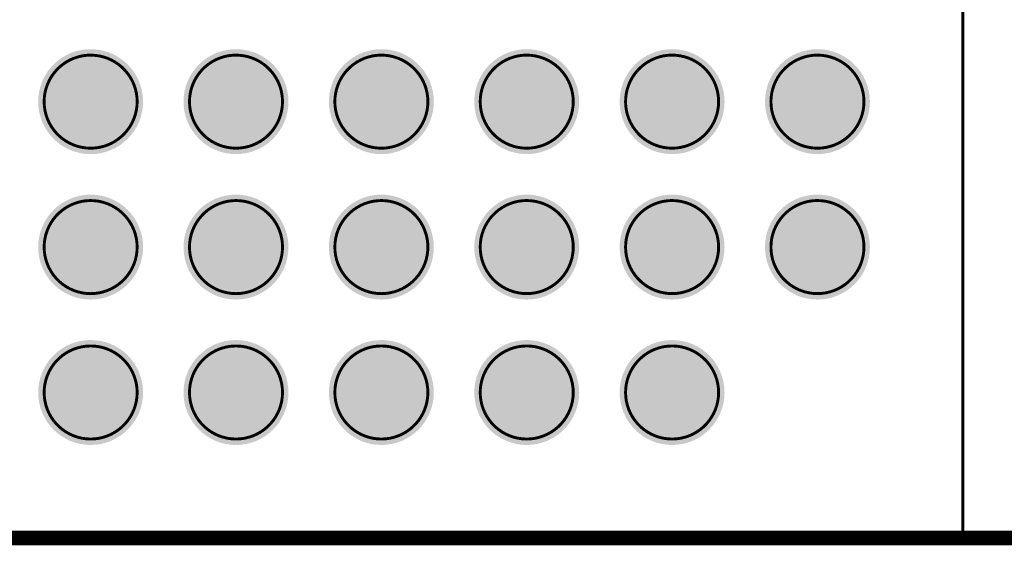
# Model space of a CAD drawing. Header units: inches. Extents: x -0.12 to 1.77, y 0 to 1.45.
# Tile 10 of 24: x 0.86 to 1.2, y 0 to 0.18. Entities that reach past the tile are written whole.
import ezdxf

# ---------------------------------------------------------------- set-up
doc = ezdxf.new("R2010")
doc.units = ezdxf.units.IN
doc.header["$MEASUREMENT"] = 0
for name, color, linetype in [('Keep-Out Layer', 6, 'Continuous'), ('Mechanical 7', 56, 'Continuous'), ('Top Layer', 1, 'Continuous'), ('Top Overlay', 2, 'Continuous'), ('Top Paste', 8, 'Continuous'), ('Top Solder', 216, 'Continuous')]:
    doc.layers.add(name, color=color, linetype=linetype)

# ---------------------------------------------------------------- blocks, each defined once
blk = doc.blocks.new('OSM__S____S_S______P________S____1')
at = {"layer": 'Mechanical 7', "const_width": 0.000984}
for points in [[(0.59055, 0.59055), (0.59055, -0.59055)], [(0, -0.59055), (0.59055, -0.59055)]]:
    blk.add_lwpolyline(points, dxfattribs=at)
for points in [[(0.27953, -0.44291, -0.414214), (0.29528, -0.42716)], [(0.29527, -0.42717, -0.414214), (0.31102, -0.44291)], [(0.32874, -0.44291, -0.414214), (0.34449, -0.42716)], [(0.34448, -0.42717, -0.414214), (0.36023, -0.44291)], [(0.37795, -0.44291, -0.414214), (0.3937, -0.42716)], [(0.3937, -0.42717, -0.414214), (0.40944, -0.44291)], [(0.42716, -0.44291, -0.414214), (0.44291, -0.42716)], [(0.44291, -0.42717, -0.414214), (0.45866, -0.44291)], [(0.47637, -0.44291, -0.414214), (0.49212, -0.42716)], [(0.49212, -0.42716, -0.414214), (0.50787, -0.44291)], [(0.52559, -0.44291, -0.414214), (0.54134, -0.42716)], [(0.54134, -0.42717, -0.414214), (0.55708, -0.44291)], [(0.29527, -0.45866, -0.414214), (0.27953, -0.44291)], [(0.31102, -0.44291, -0.414214), (0.29527, -0.45866)], [(0.34448, -0.45866, -0.414214), (0.32874, -0.44291)], [(0.36023, -0.44291, -0.414214), (0.34448, -0.45866)], [(0.3937, -0.45866, -0.414214), (0.37795, -0.44291)], [(0.40944, -0.44291, -0.414214), (0.3937, -0.45866)], [(0.44291, -0.45866, -0.414214), (0.42716, -0.44291)], [(0.45866, -0.44291, -0.414214), (0.44291, -0.45866)], [(0.49212, -0.45866, -0.414214), (0.47637, -0.44291)], [(0.50787, -0.44291, -0.414214), (0.49212, -0.45866)], [(0.54134, -0.45866, -0.414214), (0.52559, -0.44291)], [(0.55708, -0.44291, -0.414214), (0.54134, -0.45866)], [(0.27953, -0.49213, -0.414214), (0.29528, -0.47638)], [(0.29527, -0.47638, -0.414214), (0.31102, -0.49213)], [(0.32874, -0.49213, -0.414214), (0.34449, -0.47638)], [(0.34448, -0.47638, -0.414214), (0.36023, -0.49213)], [(0.37795, -0.49213, -0.414214), (0.3937, -0.47638)], [(0.3937, -0.47638, -0.414214), (0.40944, -0.49213)], [(0.42716, -0.49213, -0.414214), (0.44291, -0.47637)], [(0.44291, -0.47638, -0.414214), (0.45866, -0.49213)], [(0.47637, -0.49213, -0.414214), (0.49213, -0.47637)], [(0.49212, -0.47638, -0.414214), (0.50787, -0.49213)], [(0.52559, -0.49212, -0.414214), (0.54134, -0.47637)], [(0.54133, -0.47638, -0.414214), (0.55708, -0.49212)], [(0.29527, -0.50788, -0.414214), (0.27953, -0.49213)], [(0.31102, -0.49213, -0.414214), (0.29527, -0.50788)], [(0.34448, -0.50788, -0.414214), (0.32874, -0.49213)], [(0.36023, -0.49213, -0.414214), (0.34448, -0.50788)], [(0.3937, -0.50788, -0.414214), (0.37795, -0.49213)], [(0.40944, -0.49213, -0.414214), (0.3937, -0.50788)], [(0.44291, -0.50787, -0.414214), (0.42716, -0.49213)], [(0.45866, -0.49213, -0.414214), (0.44291, -0.50787)], [(0.49212, -0.50787, -0.414214), (0.47637, -0.49213)], [(0.50787, -0.49213, -0.414214), (0.49212, -0.50787)], [(0.54133, -0.50787, -0.414214), (0.52559, -0.49212)], [(0.55708, -0.49212, -0.414214), (0.54133, -0.50787)], [(0.27953, -0.54134, -0.414214), (0.29528, -0.52559)], [(0.29527, -0.52559, -0.414214), (0.31102, -0.54134)], [(0.32874, -0.54134, -0.414214), (0.34449, -0.52559)], [(0.34448, -0.52559, -0.414214), (0.36023, -0.54134)], [(0.37795, -0.54134, -0.414214), (0.3937, -0.52559)], [(0.3937, -0.52559, -0.414214), (0.40944, -0.54134)], [(0.42716, -0.54134, -0.414214), (0.44291, -0.52559)], [(0.44291, -0.52559, -0.414214), (0.45866, -0.54134)], [(0.47637, -0.54134, -0.414214), (0.49213, -0.52559)], [(0.49212, -0.52559, -0.414214), (0.50787, -0.54134)], [(0.29527, -0.55709, -0.414214), (0.27953, -0.54134)], [(0.31102, -0.54134, -0.414214), (0.29527, -0.55709)], [(0.34448, -0.55709, -0.414214), (0.32874, -0.54134)], [(0.36023, -0.54134, -0.414214), (0.34448, -0.55709)], [(0.3937, -0.55709, -0.414214), (0.37795, -0.54134)], [(0.40944, -0.54134, -0.414214), (0.3937, -0.55709)], [(0.44291, -0.55709, -0.414214), (0.42716, -0.54134)], [(0.45866, -0.54134, -0.414214), (0.44291, -0.55709)], [(0.49212, -0.55709, -0.414214), (0.47637, -0.54134)], [(0.50787, -0.54134, -0.414214), (0.49212, -0.55709)]]:
    blk.add_lwpolyline(points, format="xyb", dxfattribs=at)
at = {"layer": 'Mechanical 7', "const_width": 0.000492}
for points in [[(0.29503, -0.42717, 1), (0.29552, -0.42717, 1)], [(0.29503, -0.42716, 1), (0.29552, -0.42716, 1)], [(0.34424, -0.42717, 1), (0.34473, -0.42717, 1)], [(0.34424, -0.42716, 1), (0.34473, -0.42716, 1)], [(0.39345, -0.42717, 1), (0.39394, -0.42717, 1)], [(0.39345, -0.42716, 1), (0.39395, -0.42716, 1)], [(0.44266, -0.42717, 1), (0.44316, -0.42717, 1)], [(0.44267, -0.42716, 1), (0.44316, -0.42716, 1)], [(0.49188, -0.42716, 1), (0.49237, -0.42716, 1)], [(0.49188, -0.42716, 1), (0.49237, -0.42716, 1)], [(0.54109, -0.42717, 1), (0.54158, -0.42717, 1)], [(0.54109, -0.42716, 1), (0.54158, -0.42716, 1)], [(0.27928, -0.44291, 1), (0.27977, -0.44291, 1)], [(0.27928, -0.44291, 1), (0.27977, -0.44291, 1)], [(0.31078, -0.44291, 1), (0.31127, -0.44291, 1)], [(0.31078, -0.44291, 1), (0.31127, -0.44291, 1)], [(0.32849, -0.44291, 1), (0.32898, -0.44291, 1)], [(0.32849, -0.44291, 1), (0.32898, -0.44291, 1)], [(0.35999, -0.44291, 1), (0.36048, -0.44291, 1)], [(0.35999, -0.44291, 1), (0.36048, -0.44291, 1)], [(0.3777, -0.44291, 1), (0.37819, -0.44291, 1)], [(0.3777, -0.44291, 1), (0.37819, -0.44291, 1)], [(0.4092, -0.44291, 1), (0.40969, -0.44291, 1)], [(0.4092, -0.44291, 1), (0.40969, -0.44291, 1)], [(0.42692, -0.44291, 1), (0.42741, -0.44291, 1)], [(0.42692, -0.44291, 1), (0.42741, -0.44291, 1)], [(0.45841, -0.44291, 1), (0.4589, -0.44291, 1)], [(0.45841, -0.44291, 1), (0.4589, -0.44291, 1)], [(0.47613, -0.44291, 1), (0.47662, -0.44291, 1)], [(0.47613, -0.44291, 1), (0.47662, -0.44291, 1)], [(0.50762, -0.44291, 1), (0.50812, -0.44291, 1)], [(0.50762, -0.44291, 1), (0.50812, -0.44291, 1)], [(0.52534, -0.44291, 1), (0.52583, -0.44291, 1)], [(0.52534, -0.44291, 1), (0.52583, -0.44291, 1)], [(0.55684, -0.44291, 1), (0.55733, -0.44291, 1)], [(0.55684, -0.44291, 1), (0.55733, -0.44291, 1)], [(0.29503, -0.45866, 1), (0.29552, -0.45866, 1)], [(0.29503, -0.45866, 1), (0.29552, -0.45866, 1)], [(0.34424, -0.45866, 1), (0.34473, -0.45866, 1)], [(0.34424, -0.45866, 1), (0.34473, -0.45866, 1)], [(0.39345, -0.45866, 1), (0.39394, -0.45866, 1)], [(0.39345, -0.45866, 1), (0.39394, -0.45866, 1)], [(0.44266, -0.45866, 1), (0.44316, -0.45866, 1)], [(0.44266, -0.45866, 1), (0.44316, -0.45866, 1)], [(0.49188, -0.45866, 1), (0.49237, -0.45866, 1)], [(0.49188, -0.45866, 1), (0.49237, -0.45866, 1)], [(0.54109, -0.45866, 1), (0.54158, -0.45866, 1)], [(0.54109, -0.45866, 1), (0.54158, -0.45866, 1)], [(0.29503, -0.47638, 1), (0.29552, -0.47638, 1)], [(0.29503, -0.47638, 1), (0.29552, -0.47638, 1)], [(0.34424, -0.47638, 1), (0.34473, -0.47638, 1)], [(0.34424, -0.47638, 1), (0.34473, -0.47638, 1)], [(0.39345, -0.47638, 1), (0.39394, -0.47638, 1)], [(0.39345, -0.47638, 1), (0.39395, -0.47638, 1)], [(0.44267, -0.47637, 1), (0.44316, -0.47637, 1)], [(0.44266, -0.47638, 1), (0.44316, -0.47638, 1)], [(0.49188, -0.47637, 1), (0.49237, -0.47637, 1)], [(0.49188, -0.47638, 1), (0.49237, -0.47638, 1)], [(0.54109, -0.47638, 1), (0.54158, -0.47638, 1)], [(0.54109, -0.47637, 1), (0.54158, -0.47637, 1)], [(0.27928, -0.49213, 1), (0.27977, -0.49213, 1)], [(0.27928, -0.49213, 1), (0.27977, -0.49213, 1)], [(0.31078, -0.49213, 1), (0.31127, -0.49213, 1)], [(0.31078, -0.49213, 1), (0.31127, -0.49213, 1)], [(0.32849, -0.49213, 1), (0.32898, -0.49213, 1)], [(0.32849, -0.49213, 1), (0.32898, -0.49213, 1)], [(0.35999, -0.49213, 1), (0.36048, -0.49213, 1)], [(0.35999, -0.49213, 1), (0.36048, -0.49213, 1)], [(0.3777, -0.49213, 1), (0.37819, -0.49213, 1)], [(0.3777, -0.49213, 1), (0.37819, -0.49213, 1)], [(0.4092, -0.49213, 1), (0.40969, -0.49213, 1)], [(0.4092, -0.49213, 1), (0.40969, -0.49213, 1)], [(0.42692, -0.49213, 1), (0.42741, -0.49213, 1)], [(0.42692, -0.49213, 1), (0.42741, -0.49213, 1)], [(0.45841, -0.49213, 1), (0.4589, -0.49213, 1)], [(0.45841, -0.49213, 1), (0.4589, -0.49213, 1)], [(0.47613, -0.49213, 1), (0.47662, -0.49213, 1)], [(0.47613, -0.49213, 1), (0.47662, -0.49213, 1)], [(0.50762, -0.49213, 1), (0.50812, -0.49213, 1)], [(0.50762, -0.49213, 1), (0.50812, -0.49213, 1)], [(0.52534, -0.49212, 1), (0.52583, -0.49212, 1)], [(0.52534, -0.49212, 1), (0.52583, -0.49212, 1)], [(0.55684, -0.49212, 1), (0.55733, -0.49212, 1)], [(0.55684, -0.49212, 1), (0.55733, -0.49212, 1)], [(0.29503, -0.50788, 1), (0.29552, -0.50788, 1)], [(0.29503, -0.50788, 1), (0.29552, -0.50788, 1)], [(0.34424, -0.50788, 1), (0.34473, -0.50788, 1)], [(0.34424, -0.50788, 1), (0.34473, -0.50788, 1)], [(0.39345, -0.50788, 1), (0.39394, -0.50788, 1)], [(0.39345, -0.50788, 1), (0.39394, -0.50788, 1)], [(0.44266, -0.50787, 1), (0.44316, -0.50787, 1)], [(0.44266, -0.50787, 1), (0.44316, -0.50787, 1)], [(0.49188, -0.50787, 1), (0.49237, -0.50787, 1)], [(0.49188, -0.50787, 1), (0.49237, -0.50787, 1)], [(0.54109, -0.50787, 1), (0.54158, -0.50787, 1)], [(0.54109, -0.50787, 1), (0.54158, -0.50787, 1)], [(0.29503, -0.52559, 1), (0.29552, -0.52559, 1)], [(0.29503, -0.52559, 1), (0.29552, -0.52559, 1)], [(0.34424, -0.52559, 1), (0.34473, -0.52559, 1)], [(0.34424, -0.52559, 1), (0.34473, -0.52559, 1)], [(0.39345, -0.52559, 1), (0.39394, -0.52559, 1)], [(0.39345, -0.52559, 1), (0.39395, -0.52559, 1)], [(0.44266, -0.52559, 1), (0.44316, -0.52559, 1)], [(0.44267, -0.52559, 1), (0.44316, -0.52559, 1)], [(0.49188, -0.52559, 1), (0.49237, -0.52559, 1)], [(0.49188, -0.52559, 1), (0.49237, -0.52559, 1)], [(0.27928, -0.54134, 1), (0.27977, -0.54134, 1)], [(0.27928, -0.54134, 1), (0.27977, -0.54134, 1)], [(0.31078, -0.54134, 1), (0.31127, -0.54134, 1)], [(0.31078, -0.54134, 1), (0.31127, -0.54134, 1)], [(0.32849, -0.54134, 1), (0.32898, -0.54134, 1)], [(0.32849, -0.54134, 1), (0.32898, -0.54134, 1)], [(0.35999, -0.54134, 1), (0.36048, -0.54134, 1)], [(0.35999, -0.54134, 1), (0.36048, -0.54134, 1)], [(0.3777, -0.54134, 1), (0.37819, -0.54134, 1)], [(0.3777, -0.54134, 1), (0.37819, -0.54134, 1)], [(0.4092, -0.54134, 1), (0.40969, -0.54134, 1)], [(0.4092, -0.54134, 1), (0.40969, -0.54134, 1)], [(0.42692, -0.54134, 1), (0.42741, -0.54134, 1)], [(0.42692, -0.54134, 1), (0.42741, -0.54134, 1)], [(0.45841, -0.54134, 1), (0.4589, -0.54134, 1)], [(0.45841, -0.54134, 1), (0.4589, -0.54134, 1)], [(0.47613, -0.54134, 1), (0.47662, -0.54134, 1)], [(0.47613, -0.54134, 1), (0.47662, -0.54134, 1)], [(0.50762, -0.54134, 1), (0.50812, -0.54134, 1)], [(0.50762, -0.54134, 1), (0.50812, -0.54134, 1)], [(0.29503, -0.55709, 1), (0.29552, -0.55709, 1)], [(0.29503, -0.55709, 1), (0.29552, -0.55709, 1)], [(0.34424, -0.55709, 1), (0.34473, -0.55709, 1)], [(0.34424, -0.55709, 1), (0.34473, -0.55709, 1)], [(0.39345, -0.55709, 1), (0.39394, -0.55709, 1)], [(0.39345, -0.55709, 1), (0.39394, -0.55709, 1)], [(0.44266, -0.55709, 1), (0.44316, -0.55709, 1)], [(0.44266, -0.55709, 1), (0.44316, -0.55709, 1)], [(0.49188, -0.55709, 1), (0.49237, -0.55709, 1)], [(0.49188, -0.55709, 1), (0.49237, -0.55709, 1)], [(0.59031, -0.59055, 1), (0.5908, -0.59055, 1)], [(0.59031, -0.59055, 1), (0.5908, -0.59055, 1)]]:
    blk.add_lwpolyline(points, format="xyb", close=True, dxfattribs=at)
at = {"layer": 'Top Overlay', "const_width": 0.004}
blk.add_lwpolyline([(-0.59055, -0.59055), (0.59055, -0.59055)], dxfattribs=at)
at = {"layer": 'Top Overlay', "const_width": 0.002}
blk.add_lwpolyline([(0.58955, -0.59055, 1), (0.59155, -0.59055, 1)], format="xyb", close=True, dxfattribs=at)
blk = doc.blocks.new('OSM__SIZE_M_MEDIUM__PLATFORM_SIDE_2')
at = {"layer": 'Mechanical 7', "const_width": 0.000984}
for points in [[(0.29527, 0.59055), (0.29527, -0.59055)], [(-0.29528, -0.59055), (0.29527, -0.59055)], [(0.29527, -0.59055), (0.88582, -0.59055)]]:
    blk.add_lwpolyline(points, dxfattribs=at)
for points in [[(-0.01575, -0.44291, -0.414214), (0, -0.42716)], [(-0.00001, -0.42717, -0.414214), (0.01574, -0.44291)], [(0.03346, -0.44291, -0.414214), (0.04921, -0.42716)], [(0.0492, -0.42717, -0.414214), (0.06495, -0.44291)], [(0.08267, -0.44291, -0.414214), (0.09842, -0.42716)], [(0.09842, -0.42717, -0.414214), (0.11417, -0.44291)], [(0.13188, -0.44291, -0.414214), (0.14763, -0.42716)], [(0.14763, -0.42717, -0.414214), (0.16338, -0.44291)], [(0.18109, -0.44291, -0.414214), (0.19685, -0.42716)], [(0.19684, -0.42716, -0.414214), (0.21259, -0.44291)], [(0.23031, -0.44291, -0.414214), (0.24606, -0.42716)], [(0.24606, -0.42717, -0.414214), (0.2618, -0.44291)], [(-0.00001, -0.45866, -0.414214), (-0.01575, -0.44291)], [(0.01574, -0.44291, -0.414214), (-0.00001, -0.45866)], [(0.0492, -0.45866, -0.414214), (0.03346, -0.44291)], [(0.06495, -0.44291, -0.414214), (0.0492, -0.45866)], [(0.09842, -0.45866, -0.414214), (0.08267, -0.44291)], [(0.11417, -0.44291, -0.414214), (0.09842, -0.45866)], [(0.14763, -0.45866, -0.414214), (0.13188, -0.44291)], [(0.16338, -0.44291, -0.414214), (0.14763, -0.45866)], [(0.19684, -0.45866, -0.414214), (0.18109, -0.44291)], [(0.21259, -0.44291, -0.414214), (0.19684, -0.45866)], [(0.24606, -0.45866, -0.414214), (0.23031, -0.44291)], [(0.2618, -0.44291, -0.414214), (0.24606, -0.45866)], [(-0.01575, -0.49213, -0.414214), (0, -0.47638)], [(-0.00001, -0.47638, -0.414214), (0.01574, -0.49213)], [(0.03346, -0.49213, -0.414214), (0.04921, -0.47638)], [(0.0492, -0.47638, -0.414214), (0.06495, -0.49213)], [(0.08267, -0.49213, -0.414214), (0.09842, -0.47638)], [(0.09842, -0.47638, -0.414214), (0.11417, -0.49213)], [(0.13188, -0.49213, -0.414214), (0.14763, -0.47637)], [(0.14763, -0.47638, -0.414214), (0.16338, -0.49213)], [(0.1811, -0.49213, -0.414214), (0.19685, -0.47637)], [(0.19684, -0.47638, -0.414214), (0.21259, -0.49213)], [(0.23031, -0.49212, -0.414214), (0.24606, -0.47637)], [(0.24606, -0.47638, -0.414214), (0.2618, -0.49212)], [(-0.00001, -0.50788, -0.414214), (-0.01575, -0.49213)], [(0.01574, -0.49213, -0.414214), (-0.00001, -0.50788)], [(0.0492, -0.50788, -0.414214), (0.03346, -0.49213)], [(0.06495, -0.49213, -0.414214), (0.0492, -0.50788)], [(0.09842, -0.50788, -0.414214), (0.08267, -0.49213)], [(0.11417, -0.49213, -0.414214), (0.09842, -0.50788)], [(0.14763, -0.50787, -0.414214), (0.13188, -0.49213)], [(0.16338, -0.49213, -0.414214), (0.14763, -0.50787)], [(0.19684, -0.50787, -0.414214), (0.1811, -0.49213)], [(0.21259, -0.49213, -0.414214), (0.19684, -0.50787)], [(0.24606, -0.50787, -0.414214), (0.23031, -0.49212)], [(0.2618, -0.49212, -0.414214), (0.24606, -0.50787)], [(-0.01575, -0.54134, -0.414214), (0, -0.52559)], [(-0.00001, -0.52559, -0.414214), (0.01574, -0.54134)], [(0.03346, -0.54134, -0.414214), (0.04921, -0.52559)], [(0.0492, -0.52559, -0.414214), (0.06495, -0.54134)], [(0.08267, -0.54134, -0.414214), (0.09842, -0.52559)], [(0.09842, -0.52559, -0.414214), (0.11417, -0.54134)], [(0.13188, -0.54134, -0.414214), (0.14763, -0.52559)], [(0.14763, -0.52559, -0.414214), (0.16338, -0.54134)], [(0.1811, -0.54134, -0.414214), (0.19685, -0.52559)], [(0.19684, -0.52559, -0.414214), (0.21259, -0.54134)], [(-0.00001, -0.55709, -0.414214), (-0.01575, -0.54134)], [(0.01574, -0.54134, -0.414214), (-0.00001, -0.55709)], [(0.0492, -0.55709, -0.414214), (0.03346, -0.54134)], [(0.06495, -0.54134, -0.414214), (0.0492, -0.55709)], [(0.09842, -0.55709, -0.414214), (0.08267, -0.54134)], [(0.11417, -0.54134, -0.414214), (0.09842, -0.55709)], [(0.14763, -0.55709, -0.414214), (0.13188, -0.54134)], [(0.16338, -0.54134, -0.414214), (0.14763, -0.55709)], [(0.19684, -0.55709, -0.414214), (0.1811, -0.54134)], [(0.21259, -0.54134, -0.414214), (0.19684, -0.55709)]]:
    blk.add_lwpolyline(points, format="xyb", dxfattribs=at)
at = {"layer": 'Mechanical 7', "const_width": 0.000492}
for points in [[(-0.00025, -0.42717, 1), (0.00024, -0.42717, 1)], [(-0.00025, -0.42716, 1), (0.00024, -0.42716, 1)], [(0.04896, -0.42717, 1), (0.04945, -0.42717, 1)], [(0.04896, -0.42716, 1), (0.04945, -0.42716, 1)], [(0.09817, -0.42717, 1), (0.09866, -0.42717, 1)], [(0.09817, -0.42716, 1), (0.09867, -0.42716, 1)], [(0.14739, -0.42716, 1), (0.14788, -0.42716, 1)], [(0.14739, -0.42717, 1), (0.14788, -0.42717, 1)], [(0.1966, -0.42716, 1), (0.19709, -0.42716, 1)], [(0.1966, -0.42716, 1), (0.19709, -0.42716, 1)], [(0.24581, -0.42717, 1), (0.2463, -0.42717, 1)], [(0.24581, -0.42716, 1), (0.24631, -0.42716, 1)], [(-0.016, -0.44291, 1), (-0.01551, -0.44291, 1)], [(-0.016, -0.44291, 1), (-0.01551, -0.44291, 1)], [(0.0155, -0.44291, 1), (0.01599, -0.44291, 1)], [(0.0155, -0.44291, 1), (0.01599, -0.44291, 1)], [(0.03321, -0.44291, 1), (0.0337, -0.44291, 1)], [(0.03321, -0.44291, 1), (0.0337, -0.44291, 1)], [(0.06471, -0.44291, 1), (0.0652, -0.44291, 1)], [(0.06471, -0.44291, 1), (0.0652, -0.44291, 1)], [(0.08242, -0.44291, 1), (0.08292, -0.44291, 1)], [(0.08242, -0.44291, 1), (0.08292, -0.44291, 1)], [(0.11392, -0.44291, 1), (0.11441, -0.44291, 1)], [(0.11392, -0.44291, 1), (0.11441, -0.44291, 1)], [(0.13164, -0.44291, 1), (0.13213, -0.44291, 1)], [(0.13164, -0.44291, 1), (0.13213, -0.44291, 1)], [(0.16313, -0.44291, 1), (0.16363, -0.44291, 1)], [(0.16313, -0.44291, 1), (0.16363, -0.44291, 1)], [(0.18085, -0.44291, 1), (0.18134, -0.44291, 1)], [(0.18085, -0.44291, 1), (0.18134, -0.44291, 1)], [(0.21234, -0.44291, 1), (0.21284, -0.44291, 1)], [(0.21234, -0.44291, 1), (0.21284, -0.44291, 1)], [(0.23006, -0.44291, 1), (0.23055, -0.44291, 1)], [(0.23006, -0.44291, 1), (0.23055, -0.44291, 1)], [(0.26156, -0.44291, 1), (0.26205, -0.44291, 1)], [(0.26156, -0.44291, 1), (0.26205, -0.44291, 1)], [(-0.00025, -0.45866, 1), (0.00024, -0.45866, 1)], [(-0.00025, -0.45866, 1), (0.00024, -0.45866, 1)], [(0.04896, -0.45866, 1), (0.04945, -0.45866, 1)], [(0.04896, -0.45866, 1), (0.04945, -0.45866, 1)], [(0.09817, -0.45866, 1), (0.09866, -0.45866, 1)], [(0.09817, -0.45866, 1), (0.09866, -0.45866, 1)], [(0.14739, -0.45866, 1), (0.14788, -0.45866, 1)], [(0.14739, -0.45866, 1), (0.14788, -0.45866, 1)], [(0.1966, -0.45866, 1), (0.19709, -0.45866, 1)], [(0.1966, -0.45866, 1), (0.19709, -0.45866, 1)], [(0.24581, -0.45866, 1), (0.2463, -0.45866, 1)], [(0.24581, -0.45866, 1), (0.2463, -0.45866, 1)], [(-0.00025, -0.47638, 1), (0.00024, -0.47638, 1)], [(-0.00025, -0.47638, 1), (0.00024, -0.47638, 1)], [(0.04896, -0.47638, 1), (0.04945, -0.47638, 1)], [(0.04896, -0.47638, 1), (0.04945, -0.47638, 1)], [(0.09817, -0.47638, 1), (0.09866, -0.47638, 1)], [(0.09817, -0.47638, 1), (0.09867, -0.47638, 1)], [(0.14739, -0.47637, 1), (0.14788, -0.47637, 1)], [(0.14739, -0.47638, 1), (0.14788, -0.47638, 1)], [(0.1966, -0.47638, 1), (0.19709, -0.47638, 1)], [(0.1966, -0.47637, 1), (0.19709, -0.47637, 1)], [(0.24581, -0.47638, 1), (0.2463, -0.47638, 1)], [(0.24581, -0.47637, 1), (0.2463, -0.47637, 1)], [(-0.016, -0.49213, 1), (-0.01551, -0.49213, 1)], [(-0.016, -0.49213, 1), (-0.01551, -0.49213, 1)], [(0.0155, -0.49213, 1), (0.01599, -0.49213, 1)], [(0.0155, -0.49213, 1), (0.01599, -0.49213, 1)], [(0.03321, -0.49213, 1), (0.0337, -0.49213, 1)], [(0.03321, -0.49213, 1), (0.0337, -0.49213, 1)], [(0.06471, -0.49213, 1), (0.0652, -0.49213, 1)], [(0.06471, -0.49213, 1), (0.0652, -0.49213, 1)], [(0.08242, -0.49213, 1), (0.08292, -0.49213, 1)], [(0.08242, -0.49213, 1), (0.08292, -0.49213, 1)], [(0.11392, -0.49213, 1), (0.11441, -0.49213, 1)], [(0.11392, -0.49213, 1), (0.11441, -0.49213, 1)], [(0.13164, -0.49213, 1), (0.13213, -0.49213, 1)], [(0.13164, -0.49213, 1), (0.13213, -0.49213, 1)], [(0.16313, -0.49213, 1), (0.16363, -0.49213, 1)], [(0.16313, -0.49213, 1), (0.16363, -0.49213, 1)], [(0.18085, -0.49213, 1), (0.18134, -0.49213, 1)], [(0.18085, -0.49213, 1), (0.18134, -0.49213, 1)], [(0.21235, -0.49213, 1), (0.21284, -0.49213, 1)], [(0.21235, -0.49213, 1), (0.21284, -0.49213, 1)], [(0.23006, -0.49212, 1), (0.23055, -0.49212, 1)], [(0.23006, -0.49212, 1), (0.23055, -0.49212, 1)], [(0.26156, -0.49212, 1), (0.26205, -0.49212, 1)], [(0.26156, -0.49212, 1), (0.26205, -0.49212, 1)], [(-0.00025, -0.50788, 1), (0.00024, -0.50788, 1)], [(-0.00025, -0.50788, 1), (0.00024, -0.50788, 1)], [(0.04896, -0.50788, 1), (0.04945, -0.50788, 1)], [(0.04896, -0.50788, 1), (0.04945, -0.50788, 1)], [(0.09817, -0.50788, 1), (0.09866, -0.50788, 1)], [(0.09817, -0.50788, 1), (0.09866, -0.50788, 1)], [(0.14739, -0.50787, 1), (0.14788, -0.50787, 1)], [(0.14739, -0.50787, 1), (0.14788, -0.50787, 1)], [(0.1966, -0.50787, 1), (0.19709, -0.50787, 1)], [(0.1966, -0.50787, 1), (0.19709, -0.50787, 1)], [(0.24581, -0.50787, 1), (0.2463, -0.50787, 1)], [(0.24581, -0.50787, 1), (0.2463, -0.50787, 1)], [(-0.00025, -0.52559, 1), (0.00024, -0.52559, 1)], [(-0.00025, -0.52559, 1), (0.00024, -0.52559, 1)], [(0.04896, -0.52559, 1), (0.04945, -0.52559, 1)], [(0.04896, -0.52559, 1), (0.04945, -0.52559, 1)], [(0.09817, -0.52559, 1), (0.09866, -0.52559, 1)], [(0.09817, -0.52559, 1), (0.09867, -0.52559, 1)], [(0.14739, -0.52559, 1), (0.14788, -0.52559, 1)], [(0.14739, -0.52559, 1), (0.14788, -0.52559, 1)], [(0.1966, -0.52559, 1), (0.19709, -0.52559, 1)], [(0.1966, -0.52559, 1), (0.19709, -0.52559, 1)], [(-0.016, -0.54134, 1), (-0.01551, -0.54134, 1)], [(-0.016, -0.54134, 1), (-0.01551, -0.54134, 1)], [(0.0155, -0.54134, 1), (0.01599, -0.54134, 1)], [(0.0155, -0.54134, 1), (0.01599, -0.54134, 1)], [(0.03321, -0.54134, 1), (0.0337, -0.54134, 1)], [(0.03321, -0.54134, 1), (0.0337, -0.54134, 1)], [(0.06471, -0.54134, 1), (0.0652, -0.54134, 1)], [(0.06471, -0.54134, 1), (0.0652, -0.54134, 1)], [(0.08242, -0.54134, 1), (0.08292, -0.54134, 1)], [(0.08242, -0.54134, 1), (0.08292, -0.54134, 1)], [(0.11392, -0.54134, 1), (0.11441, -0.54134, 1)], [(0.11392, -0.54134, 1), (0.11441, -0.54134, 1)], [(0.13164, -0.54134, 1), (0.13213, -0.54134, 1)], [(0.13164, -0.54134, 1), (0.13213, -0.54134, 1)], [(0.16313, -0.54134, 1), (0.16363, -0.54134, 1)], [(0.16313, -0.54134, 1), (0.16363, -0.54134, 1)], [(0.18085, -0.54134, 1), (0.18134, -0.54134, 1)], [(0.18085, -0.54134, 1), (0.18134, -0.54134, 1)], [(0.21235, -0.54134, 1), (0.21284, -0.54134, 1)], [(0.21235, -0.54134, 1), (0.21284, -0.54134, 1)], [(-0.00025, -0.55709, 1), (0.00024, -0.55709, 1)], [(-0.00025, -0.55709, 1), (0.00024, -0.55709, 1)], [(0.04896, -0.55709, 1), (0.04945, -0.55709, 1)], [(0.04896, -0.55709, 1), (0.04945, -0.55709, 1)], [(0.09817, -0.55709, 1), (0.09866, -0.55709, 1)], [(0.09817, -0.55709, 1), (0.09866, -0.55709, 1)], [(0.14739, -0.55709, 1), (0.14788, -0.55709, 1)], [(0.14739, -0.55709, 1), (0.14788, -0.55709, 1)], [(0.1966, -0.55709, 1), (0.19709, -0.55709, 1)], [(0.1966, -0.55709, 1), (0.19709, -0.55709, 1)], [(0.29503, -0.59055, 1), (0.29552, -0.59055, 1)], [(0.29503, -0.59055, 1), (0.29552, -0.59055, 1)], [(0.29503, -0.59055, 1), (0.29552, -0.59055, 1)]]:
    blk.add_lwpolyline(points, format="xyb", close=True, dxfattribs=at)
at = {"layer": 'Top Overlay', "const_width": 0.004}
blk.add_lwpolyline([(-0.88583, -0.59055), (0.88583, -0.59055)], dxfattribs=at)
blk = doc.blocks.new('OSM__S____0_Z_____P________S____3')
at = {"layer": 'Top Layer'}
h = blk.add_hatch(color=1, dxfattribs=at)
edge = h.paths.add_edge_path()
edge.add_arc((0, -0.44291), 0.01575, 0, 360)
h = blk.add_hatch(color=1, dxfattribs=at)
edge = h.paths.add_edge_path()
edge.add_arc((0.04921, -0.44291), 0.01575, 0, 360)
h = blk.add_hatch(color=1, dxfattribs=at)
edge = h.paths.add_edge_path()
edge.add_arc((0.09843, -0.44291), 0.01575, 0, 360)
h = blk.add_hatch(color=1, dxfattribs=at)
edge = h.paths.add_edge_path()
edge.add_arc((0.14764, -0.44291), 0.01575, 0, 360)
h = blk.add_hatch(color=1, dxfattribs=at)
edge = h.paths.add_edge_path()
edge.add_arc((0.19685, -0.44291), 0.01575, 0, 360)
h = blk.add_hatch(color=1, dxfattribs=at)
edge = h.paths.add_edge_path()
edge.add_arc((0.24606, -0.44291), 0.01575, 0, 360)
h = blk.add_hatch(color=1, dxfattribs=at)
edge = h.paths.add_edge_path()
edge.add_arc((0, -0.49213), 0.01575, 0, 360)
h = blk.add_hatch(color=1, dxfattribs=at)
edge = h.paths.add_edge_path()
edge.add_arc((0.04921, -0.49213), 0.01575, 0, 360)
h = blk.add_hatch(color=1, dxfattribs=at)
edge = h.paths.add_edge_path()
edge.add_arc((0.09843, -0.49213), 0.01575, 0, 360)
h = blk.add_hatch(color=1, dxfattribs=at)
edge = h.paths.add_edge_path()
edge.add_arc((0.14764, -0.49213), 0.01575, 0, 360)
h = blk.add_hatch(color=1, dxfattribs=at)
edge = h.paths.add_edge_path()
edge.add_arc((0.19685, -0.49213), 0.01575, 0, 360)
h = blk.add_hatch(color=1, dxfattribs=at)
edge = h.paths.add_edge_path()
edge.add_arc((0.24606, -0.49213), 0.01575, 0, 360)
h = blk.add_hatch(color=1, dxfattribs=at)
edge = h.paths.add_edge_path()
edge.add_arc((0, -0.54134), 0.01575, 0, 360)
h = blk.add_hatch(color=1, dxfattribs=at)
edge = h.paths.add_edge_path()
edge.add_arc((0.04921, -0.54134), 0.01575, 0, 360)
h = blk.add_hatch(color=1, dxfattribs=at)
edge = h.paths.add_edge_path()
edge.add_arc((0.09843, -0.54134), 0.01575, 0, 360)
h = blk.add_hatch(color=1, dxfattribs=at)
edge = h.paths.add_edge_path()
edge.add_arc((0.14764, -0.54134), 0.01575, 0, 360)
h = blk.add_hatch(color=1, dxfattribs=at)
edge = h.paths.add_edge_path()
edge.add_arc((0.19685, -0.54134), 0.01575, 0, 360)
at = {"layer": 'Top Paste'}
h = blk.add_hatch(color=8, dxfattribs=at)
edge = h.paths.add_edge_path()
edge.add_arc((0, -0.44291), 0.01575, 0, 360)
h = blk.add_hatch(color=8, dxfattribs=at)
edge = h.paths.add_edge_path()
edge.add_arc((0.04921, -0.44291), 0.01575, 0, 360)
h = blk.add_hatch(color=8, dxfattribs=at)
edge = h.paths.add_edge_path()
edge.add_arc((0.09843, -0.44291), 0.01575, 0, 360)
h = blk.add_hatch(color=8, dxfattribs=at)
edge = h.paths.add_edge_path()
edge.add_arc((0.14764, -0.44291), 0.01575, 0, 360)
h = blk.add_hatch(color=8, dxfattribs=at)
edge = h.paths.add_edge_path()
edge.add_arc((0.19685, -0.44291), 0.01575, 0, 360)
h = blk.add_hatch(color=8, dxfattribs=at)
edge = h.paths.add_edge_path()
edge.add_arc((0.24606, -0.44291), 0.01575, 0, 360)
h = blk.add_hatch(color=8, dxfattribs=at)
edge = h.paths.add_edge_path()
edge.add_arc((0, -0.49213), 0.01575, 0, 360)
h = blk.add_hatch(color=8, dxfattribs=at)
edge = h.paths.add_edge_path()
edge.add_arc((0.04921, -0.49213), 0.01575, 0, 360)
h = blk.add_hatch(color=8, dxfattribs=at)
edge = h.paths.add_edge_path()
edge.add_arc((0.09843, -0.49213), 0.01575, 0, 360)
h = blk.add_hatch(color=8, dxfattribs=at)
edge = h.paths.add_edge_path()
edge.add_arc((0.14764, -0.49213), 0.01575, 0, 360)
h = blk.add_hatch(color=8, dxfattribs=at)
edge = h.paths.add_edge_path()
edge.add_arc((0.19685, -0.49213), 0.01575, 0, 360)
h = blk.add_hatch(color=8, dxfattribs=at)
edge = h.paths.add_edge_path()
edge.add_arc((0.24606, -0.49213), 0.01575, 0, 360)
h = blk.add_hatch(color=8, dxfattribs=at)
edge = h.paths.add_edge_path()
edge.add_arc((0, -0.54134), 0.01575, 0, 360)
h = blk.add_hatch(color=8, dxfattribs=at)
edge = h.paths.add_edge_path()
edge.add_arc((0.04921, -0.54134), 0.01575, 0, 360)
h = blk.add_hatch(color=8, dxfattribs=at)
edge = h.paths.add_edge_path()
edge.add_arc((0.09843, -0.54134), 0.01575, 0, 360)
h = blk.add_hatch(color=8, dxfattribs=at)
edge = h.paths.add_edge_path()
edge.add_arc((0.14764, -0.54134), 0.01575, 0, 360)
h = blk.add_hatch(color=8, dxfattribs=at)
edge = h.paths.add_edge_path()
edge.add_arc((0.19685, -0.54134), 0.01575, 0, 360)
at = {"layer": 'Top Solder'}
h = blk.add_hatch(color=216, dxfattribs=at)
edge = h.paths.add_edge_path()
edge.add_arc((0, -0.44291), 0.01776, 0, 360)
h = blk.add_hatch(color=216, dxfattribs=at)
edge = h.paths.add_edge_path()
edge.add_arc((0.04921, -0.44291), 0.01776, 0, 360)
h = blk.add_hatch(color=216, dxfattribs=at)
edge = h.paths.add_edge_path()
edge.add_arc((0.09843, -0.44291), 0.01776, 0, 360)
h = blk.add_hatch(color=216, dxfattribs=at)
edge = h.paths.add_edge_path()
edge.add_arc((0.14764, -0.44291), 0.01776, 0, 360)
h = blk.add_hatch(color=216, dxfattribs=at)
edge = h.paths.add_edge_path()
edge.add_arc((0.19685, -0.44291), 0.01776, 0, 360)
h = blk.add_hatch(color=216, dxfattribs=at)
edge = h.paths.add_edge_path()
edge.add_arc((0.24606, -0.44291), 0.01776, 0, 360)
h = blk.add_hatch(color=216, dxfattribs=at)
edge = h.paths.add_edge_path()
edge.add_arc((0, -0.49213), 0.01776, 0, 360)
h = blk.add_hatch(color=216, dxfattribs=at)
edge = h.paths.add_edge_path()
edge.add_arc((0.04921, -0.49213), 0.01776, 0, 360)
h = blk.add_hatch(color=216, dxfattribs=at)
edge = h.paths.add_edge_path()
edge.add_arc((0.09843, -0.49213), 0.01776, 0, 360)
h = blk.add_hatch(color=216, dxfattribs=at)
edge = h.paths.add_edge_path()
edge.add_arc((0.14764, -0.49213), 0.01776, 0, 360)
h = blk.add_hatch(color=216, dxfattribs=at)
edge = h.paths.add_edge_path()
edge.add_arc((0.19685, -0.49213), 0.01776, 0, 360)
h = blk.add_hatch(color=216, dxfattribs=at)
edge = h.paths.add_edge_path()
edge.add_arc((0.24606, -0.49213), 0.01776, 0, 360)
h = blk.add_hatch(color=216, dxfattribs=at)
edge = h.paths.add_edge_path()
edge.add_arc((0, -0.54134), 0.01776, 0, 360)
h = blk.add_hatch(color=216, dxfattribs=at)
edge = h.paths.add_edge_path()
edge.add_arc((0.04921, -0.54134), 0.01776, 0, 360)
h = blk.add_hatch(color=216, dxfattribs=at)
edge = h.paths.add_edge_path()
edge.add_arc((0.09843, -0.54134), 0.01776, 0, 360)
h = blk.add_hatch(color=216, dxfattribs=at)
edge = h.paths.add_edge_path()
edge.add_arc((0.14764, -0.54134), 0.01776, 0, 360)
h = blk.add_hatch(color=216, dxfattribs=at)
edge = h.paths.add_edge_path()
edge.add_arc((0.19685, -0.54134), 0.01776, 0, 360)
at = {"layer": 'Top Overlay', "const_width": 0.004}
blk.add_lwpolyline([(-0.29528, -0.59055), (0.29528, -0.59055)], dxfattribs=at)
at = {"layer": 'Top Overlay', "const_width": 0.002}
blk.add_lwpolyline([(0.29428, -0.59055, 1), (0.29628, -0.59055, 1)], format="xyb", close=True, dxfattribs=at)

msp = doc.modelspace()

# ---------------------------------------------------------------- linework, layer by layer
at = {"layer": 'Keep-Out Layer', "const_width": 0.005}
msp.add_lwpolyline([(0, 0), (1.77165, 0)], dxfattribs=at)

# ---------------------------------------------------------------- block references
for name, p in [('OSM__S____0_Z_____P________S____3', (0.88582, 0.59055)), ('OSM__S____S_S______P________S____1', (0.59055, 0.59055)), ('OSM__SIZE_M_MEDIUM__PLATFORM_SIDE_2', (0.88583, 0.59055))]:
    msp.add_blockref(name, p)

doc.saveas('drawing.dxf')
